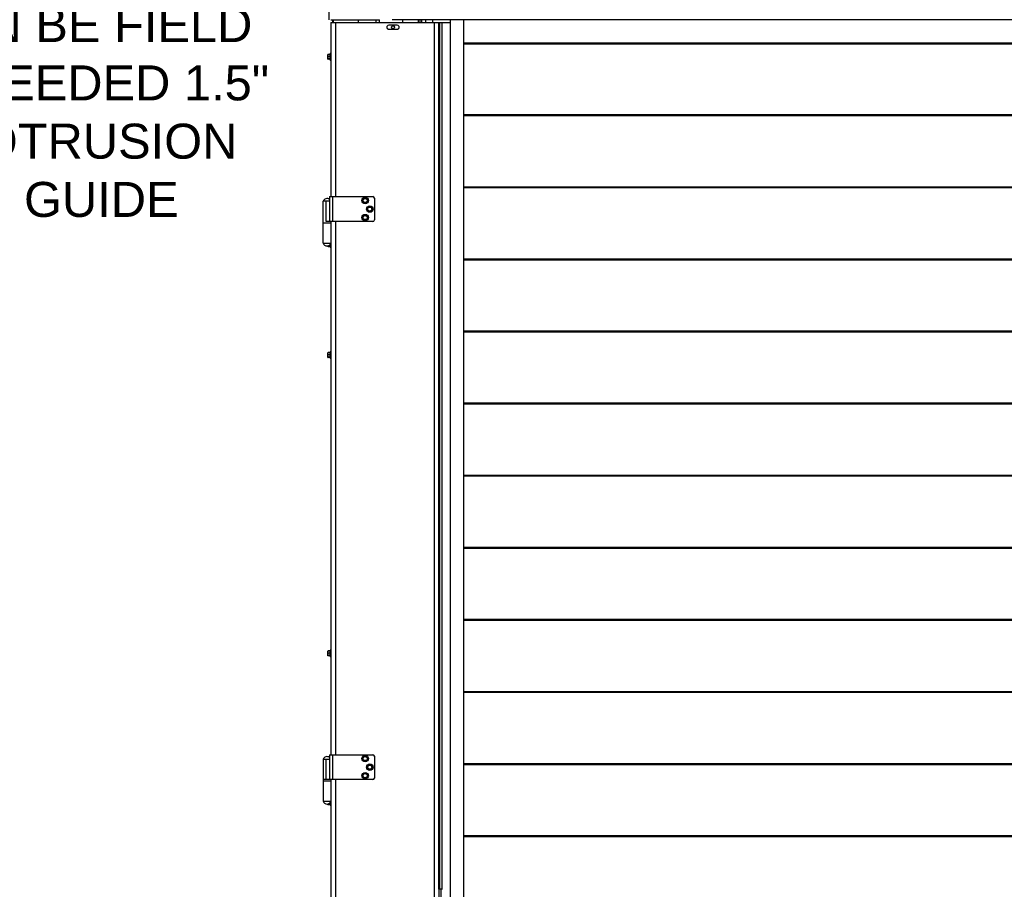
# Model space of a CAD drawing. Header units: inches. Extents: x 170 to 288, y 234 to 248.
# Tile 136 of 256: x 201.16 to 203.8, y 241.86 to 244.19. Entities that reach past the tile are written whole.
import ezdxf

# ---------------------------------------------------------------- set-up
doc = ezdxf.new("R2010")
doc.units = ezdxf.units.IN
doc.header["$LTSCALE"] = 0.25
doc.header["$MEASUREMENT"] = 0
doc.layers.add('ANNOTATIONS', color=1, linetype='Continuous')
doc.layers.add('SLIM E GUIDE MOTOR RH', color=7, linetype='Continuous')
doc.styles.add('ARIAL', font='arial.ttf', dxfattribs={"height": 0.09375})
doc.dimstyles.new('STANDARD$0', dxfattribs={"dimtxt": 0.09375, "dimasz": 0.09375, "dimexe": 0.03125, "dimexo": 0.046875, "dimgap": 0.09, "dimtad": 0, "dimtih": 1, "dimtoh": 1, "dimdec": 4, "dimzin": 0, "dimdsep": 46, "dimtxsty": 'ARIAL', "dimcen": 0.09, "dimadec": 0, "dimazin": 0, "dimtfac": 1, "dimtdec": 4, "dimtofl": 0, "dimtmove": 0, "dimatfit": 1, "dimfxl": 1, "dimtolj": 1, "dimtzin": 0, "dimarcsym": 0})

# ---------------------------------------------------------------- blocks, each defined once
blk = doc.blocks.new('*D16')
at = {"layer": 'ANNOTATIONS', "color": 0, "lineweight": -2, "transparency": 16777216}
for p, q in [((201.6543, 244.7789), (201.6543, 245.4338)), ((202.2789, 244.2745), (202.2789, 245.4338)), ((201.5606, 245.4025), (201.4668, 245.4025)), ((202.3727, 245.4025), (202.4664, 245.4025))]:
    blk.add_line(p, q, dxfattribs=at)
at = {"layer": 'ANNOTATIONS', "color": 0, "transparency": 16777216}
for points in [[(201.5606, 245.4182), (201.5606, 245.3869), (201.6543, 245.4025)], [(202.3727, 245.4182), (202.3727, 245.3869), (202.2789, 245.4025)]]:
    blk.add_solid(points, dxfattribs=at)
at = {"layer": 'defpoints', "color": 0, "transparency": 16777216}
for p in [(202.2789, 245.4025), (201.6543, 244.6852), (202.2789, 244.1807)]:
    blk.add_point(p, dxfattribs=at)
at = {"layer": 'ANNOTATIONS', "color": 0, "transparency": 16777216, "insert": (201.9897, 245.4025), "char_height": 0.09375, "attachment_point": 5, "style": 'ARIAL'}
blk.add_mtext('\\A1;27 1/2"', dxfattribs=at)

msp = doc.modelspace()

# ---------------------------------------------------------------- linework, layer by layer
at = {"layer": 'SLIM E GUIDE MOTOR RH'}
for p, q in [((201.98555, 244.18808), (201.98555, 245.19649)), ((201.98992, 244.18808), (202.12058, 244.18808)), ((201.98992, 244.18111), (202.3104, 244.18111)), ((201.98992, 244.18111), (201.98992, 243.71444)), ((201.98992, 244.18111), (202.00222, 244.18111)), ((201.99388, 244.18808), (201.99388, 244.18111)), ((201.9963, 244.18808), (201.9963, 244.18111)), ((202.00222, 244.18111), (202.00222, 243.71444)), ((202.06296, 244.18808), (202.06296, 244.18111)), ((202.11005, 244.18808), (202.11005, 244.18111)), ((202.12047, 244.18111), (202.12047, 244.18808)), ((202.16776, 244.17382), (202.14485, 244.17382)), ((206.40392, 244.18872), (202.15392, 244.18872)), ((202.18176, 244.18872), (202.18176, 244.1885)), ((202.18277, 244.18111), (202.18277, 244.18611)), ((202.22462, 244.18111), (202.22462, 244.18872)), ((202.22796, 244.18872), (202.22796, 244.18111)), ((202.23297, 244.18872), (202.23297, 244.18111)), ((202.24338, 244.18872), (202.24338, 244.18111)), ((202.26225, 244.18872), (202.26225, 244.18111)), ((202.26662, 244.18111), (202.26662, 240.14778)), ((202.27892, 244.18111), (202.27892, 240.13944)), ((202.27907, 241.85683), (202.27907, 244.18111)), ((202.28019, 241.85683), (202.28019, 244.18111)), ((202.28177, 241.85683), (202.28177, 244.18111)), ((202.28182, 241.85683), (202.28182, 244.18111)), ((202.28795, 241.85609), (202.28795, 244.18111)), ((202.3104, 240.41151), (202.3104, 244.18872)), ((202.34558, 244.18872), (202.34558, 240.45225)), ((202.14485, 244.1634), (202.16776, 244.1634)), ((202.34558, 244.12681), (206.21225, 244.12681)), ((202.34558, 244.12558), (206.21225, 244.12558)), ((202.34558, 244.12436), (206.21225, 244.12436)), ((201.98247, 244.09596), (201.98192, 244.09567)), ((201.98192, 244.08321), (201.98192, 244.09569)), ((201.98247, 244.09002), (201.98192, 244.09299)), ((201.98825, 244.09596), (201.98247, 244.09596)), ((201.98992, 244.09811), (201.98825, 244.09811)), ((201.98825, 244.08078), (201.98825, 244.09811)), ((201.98247, 244.08293), (201.98192, 244.08321)), ((201.98825, 244.09002), (201.98247, 244.09002)), ((201.98825, 244.0835), (201.98247, 244.0835)), ((201.98825, 244.08293), (201.98247, 244.08293)), ((201.98825, 244.08078), (201.98992, 244.08078)), ((206.21225, 243.93348), (202.34558, 243.93348)), ((206.21225, 243.93226), (202.34558, 243.93226)), ((206.21225, 243.93103), (202.34558, 243.93103)), ((206.21225, 243.74015), (202.34558, 243.74015)), ((206.21225, 243.73893), (202.34558, 243.73893)), ((206.21225, 243.7377), (202.34558, 243.7377)), ((201.98595, 243.70194), (201.96892, 243.70194)), ((201.96892, 243.58944), (201.96892, 243.70194)), ((201.9775, 243.64778), (201.9775, 243.70194)), ((201.98595, 243.71444), (201.98595, 243.64778)), ((201.98595, 243.71444), (202.10242, 243.71444)), ((201.99408, 243.71444), (201.99408, 243.64778)), ((202.07536, 243.70037), (202.07851, 243.69859)), ((202.08152, 243.71124), (202.07841, 243.70941)), ((202.08165, 243.69681), (202.08476, 243.69864)), ((202.0878, 243.70769), (202.08466, 243.70947)), ((202.10658, 243.71028), (202.10658, 243.65194)), ((202.08755, 243.67805), (202.09051, 243.67598)), ((202.0947, 243.6883), (202.09143, 243.68677)), ((202.09347, 243.67392), (202.09674, 243.67545)), ((202.10062, 243.68418), (202.09766, 243.68624)), ((201.98992, 243.64361), (201.96892, 243.64361)), ((202.10242, 243.64778), (201.9775, 243.64778)), ((201.98992, 243.64778), (201.98992, 242.21778)), ((202.00222, 243.64778), (202.00222, 242.21778)), ((202.07468, 243.65608), (202.07733, 243.65362)), ((202.0832, 243.66523), (202.07975, 243.66417)), ((202.07997, 243.65116), (202.08342, 243.65222)), ((202.08848, 243.66031), (202.08584, 243.66277)), ((201.96892, 243.58944), (201.98992, 243.58944)), ((201.98247, 243.5802), (201.98192, 243.58236)), ((201.98192, 243.58111), (201.98192, 243.58236)), ((201.98192, 243.58111), (201.98223, 243.58056)), ((201.98224, 243.58055), (201.98247, 243.5802)), ((201.98825, 243.5802), (201.98247, 243.5802)), ((201.98825, 243.58453), (201.98631, 243.58453)), ((201.98825, 243.57869), (201.98825, 243.58646)), ((201.98825, 243.57869), (201.98992, 243.57869)), ((206.21225, 243.54682), (202.34558, 243.54682)), ((206.21225, 243.54559), (202.34558, 243.54559)), ((206.21225, 243.54437), (202.34558, 243.54437)), ((206.21225, 243.35348), (202.34558, 243.35348)), ((206.21225, 243.35226), (202.34558, 243.35226)), ((206.21225, 243.35103), (202.34558, 243.35103)), ((201.98247, 243.29599), (201.98192, 243.29567)), ((201.98192, 243.28322), (201.98192, 243.29569)), ((201.98247, 243.29009), (201.98192, 243.29304)), ((201.98247, 243.2829), (201.98192, 243.28322)), ((201.98825, 243.29599), (201.98247, 243.29599)), ((201.98825, 243.29009), (201.98247, 243.29009)), ((201.98825, 243.28354), (201.98247, 243.28354)), ((201.98825, 243.2829), (201.98247, 243.2829)), ((201.98992, 243.29811), (201.98825, 243.29811)), ((201.98825, 243.28078), (201.98825, 243.29811)), ((201.98825, 243.28078), (201.98992, 243.28078)), ((206.21225, 243.16015), (202.34558, 243.16015)), ((206.21225, 243.15893), (202.34558, 243.15893)), ((206.21225, 243.1577), (202.34558, 243.1577)), ((206.21225, 242.96682), (202.34558, 242.96682)), ((206.21225, 242.96559), (202.34558, 242.96559)), ((206.21225, 242.96437), (202.34558, 242.96437)), ((206.21225, 242.77348), (202.34558, 242.77348)), ((206.21225, 242.77226), (202.34558, 242.77226)), ((206.21225, 242.77103), (202.34558, 242.77103)), ((206.21225, 242.58015), (202.34558, 242.58015)), ((206.21225, 242.57893), (202.34558, 242.57893)), ((206.21225, 242.5777), (202.34558, 242.5777)), ((201.98247, 242.49615), (201.98192, 242.49563)), ((201.98192, 242.48326), (201.98192, 242.49569)), ((201.98247, 242.49048), (201.98192, 242.49331)), ((201.98247, 242.48274), (201.98192, 242.48326)), ((201.98825, 242.49615), (201.98247, 242.49615)), ((201.98825, 242.49048), (201.98247, 242.49048)), ((201.98825, 242.48377), (201.98247, 242.48377)), ((201.98825, 242.48274), (201.98247, 242.48274)), ((201.98992, 242.49811), (201.98825, 242.49811)), ((201.98825, 242.48078), (201.98825, 242.49811)), ((201.98825, 242.48078), (201.98992, 242.48078)), ((206.21225, 242.38682), (202.34558, 242.38682)), ((206.21225, 242.38559), (202.34558, 242.38559)), ((206.21225, 242.38437), (202.34558, 242.38437)), ((201.98595, 242.21778), (201.98595, 242.15111)), ((201.98595, 242.21778), (202.10242, 242.21778)), ((201.99408, 242.21778), (201.99408, 242.15111)), ((201.96892, 242.20528), (201.96892, 242.09278)), ((201.98595, 242.20528), (201.96892, 242.20528)), ((201.9775, 242.15111), (201.9775, 242.20528)), ((202.07552, 242.20345), (202.07873, 242.2018)), ((202.08123, 242.21457), (202.07819, 242.21261)), ((202.08194, 242.20015), (202.08497, 242.20211)), ((202.08765, 242.21127), (202.08444, 242.21292)), ((202.0938, 242.19166), (202.09075, 242.18973)), ((202.10658, 242.21361), (202.10658, 242.15528)), ((206.21225, 242.19348), (202.34558, 242.19348)), ((206.21225, 242.19226), (202.34558, 242.19226)), ((206.21225, 242.19103), (202.34558, 242.19103)), ((202.08169, 242.16874), (202.07854, 242.16699)), ((202.08789, 242.16504), (202.08479, 242.16689)), ((202.08798, 242.18059), (202.09118, 242.17891)), ((202.09437, 242.17723), (202.09742, 242.17916)), ((202.10018, 242.1883), (202.09699, 242.18998)), ((201.98992, 242.14694), (201.96892, 242.14694)), ((202.10242, 242.15111), (201.97138, 242.15111)), ((201.98992, 242.15111), (201.98992, 240.74778)), ((202.00222, 242.15111), (202.00222, 240.74778)), ((202.07528, 242.15801), (202.07838, 242.15616)), ((202.08148, 242.15431), (202.08463, 242.15607)), ((201.96892, 242.09278), (201.98992, 242.09278)), ((201.98247, 242.08355), (201.98192, 242.08578)), ((201.98192, 242.08444), (201.98192, 242.08578)), ((201.98192, 242.08444), (201.98219, 242.08396)), ((201.98825, 242.08802), (201.98651, 242.08802)), ((201.98825, 242.08203), (201.98825, 242.0898)), ((201.98825, 242.08355), (201.98247, 242.08355)), ((201.98825, 242.08203), (201.98992, 242.08203)), ((206.21225, 242.00015), (202.34558, 242.00015)), ((206.21225, 241.99893), (202.34558, 241.99893)), ((206.21225, 241.9977), (202.34558, 241.9977)), ((202.28548, 241.85683), (202.27892, 241.85683)), ((202.28548, 241.82206), (202.28548, 241.85683))]:
    msp.add_line(p, q, dxfattribs=at)
for centre, radius in [((202.15638, 244.16861), 0.00383), ((202.08158, 243.70403), 0.00867), ((202.08158, 243.70403), 0.00625), ((202.08158, 243.70403), 0.00547), ((202.09408, 243.68111), 0.00867), ((202.09408, 243.68111), 0.00625), ((202.09408, 243.68111), 0.00547), ((202.08158, 243.65819), 0.00867), ((202.08158, 243.65819), 0.00625), ((202.08158, 243.65819), 0.00547), ((202.08158, 242.20736), 0.00867), ((202.08158, 242.20736), 0.00625), ((202.08158, 242.20736), 0.00547), ((202.09408, 242.18444), 0.00867), ((202.09408, 242.18444), 0.00625), ((202.08158, 242.16153), 0.00867), ((202.08158, 242.16153), 0.00625), ((202.08158, 242.16153), 0.00547), ((202.09408, 242.18444), 0.00547)]:
    msp.add_circle(centre, radius, dxfattribs=at)
for centre, radius, start, end in [((202.14485, 244.16861), 0.00521, 90, 270), ((202.16776, 244.16861), 0.00521, 270, 90), ((202.17943, 244.18611), 0.00333, 0, 51.62828), ((201.97942, 243.69803), 0.01121, 54.33608, 159.55732), ((202.10242, 243.71028), 0.00417, 0, 90), ((202.10242, 243.65194), 0.00417, 270, 0), ((201.97942, 243.59336), 0.01121, 200.44268, 339.55566), ((202.10242, 242.21361), 0.00417, 0, 90), ((201.97942, 242.20136), 0.01121, 54.33608, 159.55732), ((202.10242, 242.15528), 0.00417, 270, 0), ((201.97942, 242.09669), 0.01121, 200.44268, 339.55566)]:
    msp.add_arc(centre, radius, start, end, dxfattribs=at)
for points, knots in [([(201.98192, 244.09299), (201.98192, 244.09306), (201.98193, 244.09406), (201.98221, 244.09505), (201.98247, 244.09596)], [0, 0, 0, 0, 0.0701995, 1, 1, 1, 1]), ([(201.98192, 244.08676), (201.98192, 244.08705), (201.98196, 244.08816), (201.98226, 244.08923), (201.98247, 244.09002)], [0, 0, 0, 0, 0.2686308, 1, 1, 1, 1]), ([(201.98247, 244.0835), (201.98239, 244.08377), (201.98206, 244.08483), (201.98198, 244.08594), (201.98192, 244.08676)], [0, 0, 0, 0, 0.2575378, 1, 1, 1, 1]), ([(201.98192, 244.08321), (201.98192, 244.08322), (201.98193, 244.08332), (201.98221, 244.08341), (201.98247, 244.0835)], [0, 0, 0, 0, 0.0701926, 1, 1, 1, 1]), ([(202.07841, 243.70941), (202.07834, 243.70937), (202.07729, 243.70875), (202.07626, 243.70815), (202.0753, 243.70758)], [0, 0, 0, 0, 0.0701743, 1, 1, 1, 1]), ([(202.0753, 243.70758), (202.07531, 243.70671), (202.07532, 243.70552), (202.07533, 243.7043), (202.07533, 243.70397)], [0, 0, 0, 0, 0.7313703, 1, 1, 1, 1]), ([(202.07533, 243.70397), (202.07534, 243.70307), (202.07535, 243.70184), (202.07536, 243.70067), (202.07536, 243.70037)], [0, 0, 0, 0, 0.7424532, 1, 1, 1, 1]), ([(202.07851, 243.69859), (202.07858, 243.69855), (202.07964, 243.69795), (202.08068, 243.69736), (202.08165, 243.69681)], [0, 0, 0, 0, 0.0701638, 1, 1, 1, 1]), ([(202.08466, 243.70947), (202.08459, 243.70951), (202.08353, 243.71011), (202.08249, 243.7107), (202.08152, 243.71124)], [0, 0, 0, 0, 0.07023825, 1, 1, 1, 1]), ([(202.08476, 243.69864), (202.08483, 243.69869), (202.08588, 243.6993), (202.08691, 243.69991), (202.08786, 243.70047)], [0, 0, 0, 0, 0.0702455, 1, 1, 1, 1]), ([(202.08783, 243.70408), (202.08783, 243.70441), (202.08782, 243.70563), (202.08781, 243.70682), (202.0878, 243.70769)], [0, 0, 0, 0, 0.2686297, 1, 1, 1, 1]), ([(202.08786, 243.70047), (202.08786, 243.70078), (202.08785, 243.70195), (202.08784, 243.70317), (202.08783, 243.70408)], [0, 0, 0, 0, 0.25755065, 1, 1, 1, 1]), ([(202.08786, 243.68164), (202.08778, 243.68074), (202.08768, 243.67952), (202.08758, 243.67835), (202.08755, 243.67805)], [0, 0, 0, 0, 0.7424459, 1, 1, 1, 1]), ([(202.08816, 243.68524), (202.08809, 243.68437), (202.08799, 243.68319), (202.08788, 243.68197), (202.08786, 243.68164)], [0, 0, 0, 0, 0.7313642, 1, 1, 1, 1]), ([(202.09143, 243.68677), (202.09135, 243.68673), (202.09025, 243.68622), (202.08917, 243.68571), (202.08816, 243.68524)], [0, 0, 0, 0, 0.0701847, 1, 1, 1, 1]), ([(202.09051, 243.67598), (202.09058, 243.67593), (202.09158, 243.67524), (202.09256, 243.67456), (202.09347, 243.67392)], [0, 0, 0, 0, 0.0702237, 1, 1, 1, 1]), ([(202.09766, 243.68624), (202.09759, 243.68629), (202.09659, 243.68698), (202.09561, 243.68767), (202.0947, 243.6883)], [0, 0, 0, 0, 0.0702208, 1, 1, 1, 1]), ([(202.09674, 243.67545), (202.09682, 243.67549), (202.09792, 243.67601), (202.099, 243.67651), (202.1, 243.67699)], [0, 0, 0, 0, 0.0701847, 1, 1, 1, 1]), ([(202.1, 243.67699), (202.10003, 243.67729), (202.10013, 243.67846), (202.10023, 243.67968), (202.10031, 243.68058)], [0, 0, 0, 0, 0.2575456, 1, 1, 1, 1]), ([(202.10031, 243.68058), (202.10034, 243.68091), (202.10044, 243.68212), (202.10054, 243.68331), (202.10062, 243.68418)], [0, 0, 0, 0, 0.26862863, 1, 1, 1, 1]), ([(202.07549, 243.65959), (202.07529, 243.65871), (202.07502, 243.65752), (202.07475, 243.65637), (202.07468, 243.65608)], [0, 0, 0, 0, 0.7424589, 1, 1, 1, 1]), ([(202.0763, 243.66311), (202.0761, 243.66226), (202.07584, 243.6611), (202.07557, 243.65991), (202.07549, 243.65959)], [0, 0, 0, 0, 0.7313738, 1, 1, 1, 1]), ([(202.07975, 243.66417), (202.07967, 243.66414), (202.0785, 243.66379), (202.07736, 243.66344), (202.0763, 243.66311)], [0, 0, 0, 0, 0.0701483, 1, 1, 1, 1]), ([(202.07733, 243.65362), (202.07739, 243.65356), (202.07828, 243.65273), (202.07916, 243.65192), (202.07997, 243.65116)], [0, 0, 0, 0, 0.0701855, 1, 1, 1, 1]), ([(202.08584, 243.66277), (202.08578, 243.66283), (202.08489, 243.66366), (202.08401, 243.66447), (202.0832, 243.66523)], [0, 0, 0, 0, 0.0701821, 1, 1, 1, 1]), ([(202.08342, 243.65222), (202.0835, 243.65224), (202.08466, 243.6526), (202.08581, 243.65295), (202.08687, 243.65328)], [0, 0, 0, 0, 0.0702246, 1, 1, 1, 1]), ([(202.08687, 243.65328), (202.08694, 243.65357), (202.0872, 243.65472), (202.08747, 243.65591), (202.08767, 243.6568)], [0, 0, 0, 0, 0.25754617, 1, 1, 1, 1]), ([(202.08767, 243.6568), (202.08775, 243.65712), (202.08802, 243.65831), (202.08829, 243.65947), (202.08848, 243.66031)], [0, 0, 0, 0, 0.2686299, 1, 1, 1, 1]), ([(201.98192, 243.29304), (201.98192, 243.29311), (201.98193, 243.2941), (201.98221, 243.29508), (201.98247, 243.29599)], [0, 0, 0, 0, 0.0702026, 1, 1, 1, 1]), ([(201.98192, 243.28681), (201.98192, 243.28711), (201.98196, 243.28822), (201.98226, 243.2893), (201.98247, 243.29009)], [0, 0, 0, 0, 0.2686372, 1, 1, 1, 1]), ([(201.98247, 243.28354), (201.98239, 243.28381), (201.98206, 243.28488), (201.98198, 243.28599), (201.98192, 243.28681)], [0, 0, 0, 0, 0.257543, 1, 1, 1, 1]), ([(201.98192, 243.28322), (201.98192, 243.28323), (201.98193, 243.28334), (201.98221, 243.28344), (201.98247, 243.28354)], [0, 0, 0, 0, 0.0701966, 1, 1, 1, 1]), ([(201.98192, 242.49331), (201.98192, 242.49338), (201.98193, 242.49434), (201.98221, 242.49527), (201.98247, 242.49615)], [0, 0, 0, 0, 0.0701863, 1, 1, 1, 1]), ([(201.98192, 242.48712), (201.98192, 242.48743), (201.98196, 242.48856), (201.98226, 242.48967), (201.98247, 242.49048)], [0, 0, 0, 0, 0.2686099, 1, 1, 1, 1]), ([(201.98247, 242.48377), (201.98239, 242.48406), (201.98206, 242.48515), (201.98198, 242.48628), (201.98192, 242.48712)], [0, 0, 0, 0, 0.2575321, 1, 1, 1, 1]), ([(201.98192, 242.48326), (201.98192, 242.48327), (201.98193, 242.48345), (201.98221, 242.48362), (201.98247, 242.48377)], [0, 0, 0, 0, 0.0702041, 1, 1, 1, 1]), ([(202.07819, 242.21261), (202.07812, 242.21257), (202.0771, 242.21191), (202.0761, 242.21126), (202.07516, 242.21066)], [0, 0, 0, 0, 0.0702115, 1, 1, 1, 1]), ([(202.07516, 242.21066), (202.07521, 242.20979), (202.07526, 242.2086), (202.07532, 242.20738), (202.07534, 242.20705)], [0, 0, 0, 0, 0.73134796, 1, 1, 1, 1]), ([(202.07534, 242.20705), (202.07539, 242.20615), (202.07545, 242.20493), (202.0755, 242.20375), (202.07552, 242.20345)], [0, 0, 0, 0, 0.7424642, 1, 1, 1, 1]), ([(202.07873, 242.2018), (202.07881, 242.20176), (202.07989, 242.2012), (202.08095, 242.20066), (202.08194, 242.20015)], [0, 0, 0, 0, 0.0701825, 1, 1, 1, 1]), ([(202.08444, 242.21292), (202.08436, 242.21296), (202.08328, 242.21352), (202.08221, 242.21406), (202.08123, 242.21457)], [0, 0, 0, 0, 0.0702533, 1, 1, 1, 1]), ([(202.08497, 242.20211), (202.08504, 242.20216), (202.08607, 242.20282), (202.08707, 242.20346), (202.088, 242.20407)], [0, 0, 0, 0, 0.0702099, 1, 1, 1, 1]), ([(202.08783, 242.20767), (202.08781, 242.208), (202.08775, 242.20922), (202.08769, 242.21041), (202.08765, 242.21127)], [0, 0, 0, 0, 0.2686208, 1, 1, 1, 1]), ([(202.088, 242.20407), (202.08799, 242.20437), (202.08793, 242.20554), (202.08787, 242.20676), (202.08783, 242.20767)], [0, 0, 0, 0, 0.2575358, 1, 1, 1, 1]), ([(202.09699, 242.18998), (202.09692, 242.19002), (202.09584, 242.19058), (202.09478, 242.19114), (202.0938, 242.19166)], [0, 0, 0, 0, 0.0702272, 1, 1, 1, 1]), ([(202.07539, 242.16523), (202.07537, 242.16436), (202.07536, 242.16317), (202.07534, 242.16195), (202.07533, 242.16162)], [0, 0, 0, 0, 0.73138212, 1, 1, 1, 1]), ([(202.07854, 242.16699), (202.07846, 242.16694), (202.0774, 242.16635), (202.07636, 242.16577), (202.07539, 242.16523)], [0, 0, 0, 0, 0.0702082, 1, 1, 1, 1]), ([(202.08479, 242.16689), (202.08471, 242.16694), (202.08367, 242.16756), (202.08264, 242.16817), (202.08169, 242.16874)], [0, 0, 0, 0, 0.0701956, 1, 1, 1, 1]), ([(202.09075, 242.18973), (202.09067, 242.18968), (202.08964, 242.18903), (202.08863, 242.18839), (202.08769, 242.1878)], [0, 0, 0, 0, 0.0701794, 1, 1, 1, 1]), ([(202.08769, 242.1878), (202.08773, 242.18693), (202.08778, 242.18574), (202.08783, 242.18452), (202.08784, 242.1842)], [0, 0, 0, 0, 0.7313344, 1, 1, 1, 1]), ([(202.08783, 242.16144), (202.08784, 242.16176), (202.08786, 242.16298), (202.08787, 242.16417), (202.08789, 242.16504)], [0, 0, 0, 0, 0.26861788, 1, 1, 1, 1]), ([(202.08784, 242.1842), (202.08787, 242.18329), (202.08792, 242.18207), (202.08797, 242.18089), (202.08798, 242.18059)], [0, 0, 0, 0, 0.7424435, 1, 1, 1, 1]), ([(202.09118, 242.17891), (202.09125, 242.17887), (202.09233, 242.17831), (202.09339, 242.17775), (202.09437, 242.17723)], [0, 0, 0, 0, 0.0702272, 1, 1, 1, 1]), ([(202.09742, 242.17916), (202.09749, 242.17921), (202.09852, 242.17986), (202.09953, 242.18049), (202.10047, 242.18109)], [0, 0, 0, 0, 0.0701794, 1, 1, 1, 1]), ([(202.10033, 242.18469), (202.10032, 242.18502), (202.10027, 242.18624), (202.10022, 242.18743), (202.10018, 242.1883)], [0, 0, 0, 0, 0.268631, 1, 1, 1, 1]), ([(202.10047, 242.18109), (202.10046, 242.18139), (202.10041, 242.18256), (202.10036, 242.18379), (202.10033, 242.18469)], [0, 0, 0, 0, 0.2575456, 1, 1, 1, 1]), ([(202.07533, 242.16162), (202.07532, 242.16071), (202.0753, 242.15949), (202.07529, 242.15831), (202.07528, 242.15801)], [0, 0, 0, 0, 0.7424466, 1, 1, 1, 1]), ([(202.07838, 242.15616), (202.07845, 242.15612), (202.0795, 242.15549), (202.08052, 242.15488), (202.08148, 242.15431)], [0, 0, 0, 0, 0.07020068, 1, 1, 1, 1]), ([(202.08463, 242.15607), (202.0847, 242.15611), (202.08577, 242.1567), (202.08681, 242.15729), (202.08778, 242.15783)], [0, 0, 0, 0, 0.0702082, 1, 1, 1, 1]), ([(202.08778, 242.15783), (202.08778, 242.15813), (202.0878, 242.15931), (202.08782, 242.16053), (202.08783, 242.16144)], [0, 0, 0, 0, 0.2575537, 1, 1, 1, 1]), ([(201.98221, 242.08398), (201.98222, 242.08395), (201.98226, 242.0838), (201.98238, 242.08366), (201.98247, 242.08355)], [0, 0, 0, 0, 0.2077656, 1, 1, 1, 1])]:
    msp.add_open_spline(points, degree=3, knots=knots, dxfattribs=at)

# ---------------------------------------------------------------- texts
at = {"layer": 'ANNOTATIONS', "insert": (200.39075, 244.37888), "char_height": 0.09375, "width": 1.526866, "attachment_point": 1, "style": 'ARIAL'}
msp.add_mtext('\\pi0.05318;SHAFT ON NON-DRIVE \\P\\pi0.15124;SIDE CAN BE FIELD \\P\\pi0.10606;CUT AS NEEDED 1.5" \\P\\pi0.19885;MIN PROTRUSION \\P\\pi0.35396;FROM GUIDE', dxfattribs=at)

# ---------------------------------------------------------------- dimensions: what is measured, and where the dimension line sits
at = {"layer": 'ANNOTATIONS'}
dim = msp.add_linear_dim(base=(202.27892, 245.40253), p1=(201.6543, 244.68519), p2=(202.27892, 244.18071), text='27 1/2"', dimstyle='STANDARD$0', override={"dimexo": 0.09375}, dxfattribs=at)
dim.commit()
dim.dimension.update_dxf_attribs({"geometry": '*D16', "text_midpoint": (201.98966, 245.40253), "dimtype": 160})

doc.saveas('drawing.dxf')
